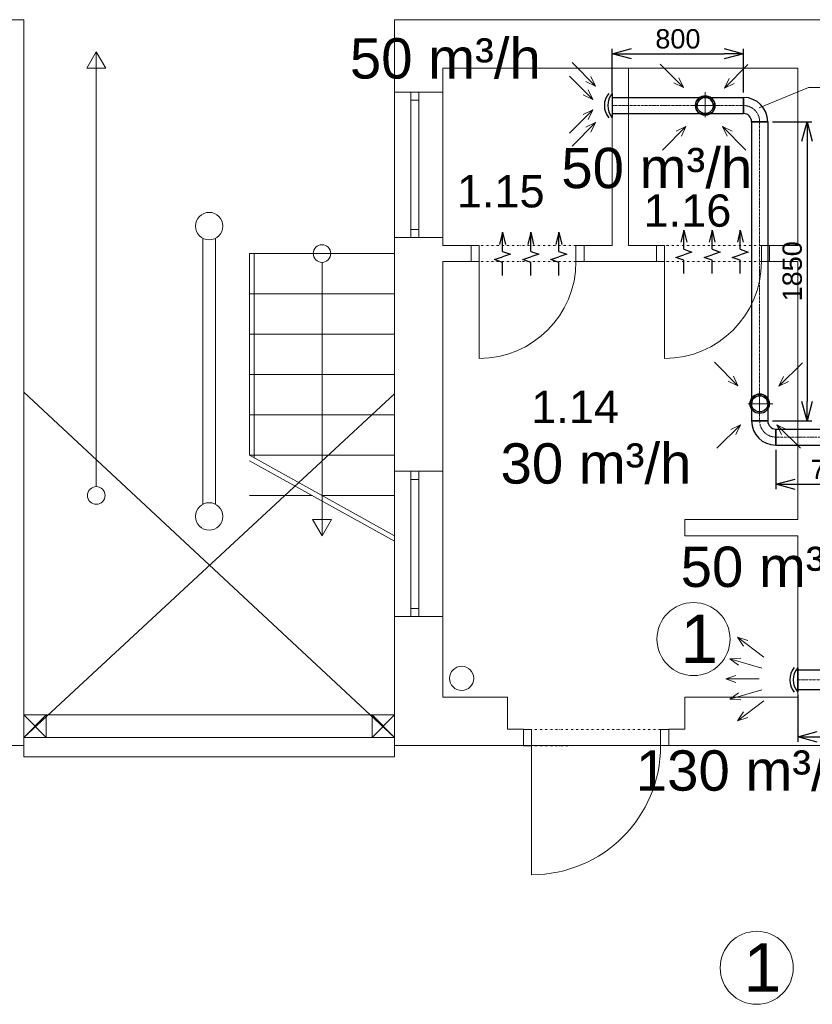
# Model space of a CAD drawing. Header units: millimetres. Extents: x 918337 to 1269480, y -257156 to -67477.
# Tile 11 of 114: x 989989 to 994905, y -135446 to -129341. Entities that reach past the tile are written whole.
import ezdxf

# ---------------------------------------------------------------- set-up
doc = ezdxf.new("R2010")
doc.units = ezdxf.units.MM
for name, pattern in [('ACAD_ISO10W100', [18.5, 12, -3, 0.5, -3]), ('DASHED', [0.75, 0.5, -0.25]), ('DĚLICÍ2', [15.875, 6.35, -3.175, 0, -3.175, 0, -3.175])]:
    doc.linetypes.add(name, pattern=pattern)
doc.layers.get('0').update_dxf_attribs({"color": 8, "lineweight": 9})
for name, color, linetype, lineweight in [('1VZT - LEGENDY', 7, 'Continuous', 13), ('1VZT-POTRUBI', 4, 'Continuous', 30), ('1VZT-ČERCHOVANÁ', 7, 'ACAD_ISO10W100', 9), ('LEGENDY', 7, 'Continuous', 9), ('St_plocha_místnosti', 3, 'Continuous', 18)]:
    doc.layers.add(name, color=color, linetype=linetype, lineweight=lineweight)
doc.layers.add('1VZT-vytápění', color=1, linetype='Continuous')
doc.layers.add('_HROMOSVOD', color=251, linetype='Continuous')
doc.styles.add('Andy', font='arial.ttf')
doc.styles.get("Standard").update_dxf_attribs({"font": 'arial.ttf'})
doc.dimstyles.new('ISO-25', dxfattribs={"dimtxt": 2.5, "dimasz": 2.5, "dimexe": 1.25, "dimexo": 0.625, "dimtad": 1, "dimtxsty": 'Standard', "dimcen": 2.5, "dimadec": 0, "dimazin": 0, "dimtfac": 1, "dimtmove": 0, "dimatfit": 3, "dimfxl": 1, "dimarcsym": 0})

# ---------------------------------------------------------------- blocks, each defined once
blk = doc.blocks.new('asaas')
at = {"layer": '1VZT-POTRUBI', "ltscale": 0.1}
blk.add_line((1122601.9, -249372.7), (1122751.9, -249372.7), dxfattribs=at)
for centre in [(1122676.9, -249282.6), (1122676.9, -249303.9)]:
    blk.add_arc(centre, 117.7, 229.91606, 310.08394, dxfattribs=at)
blk = doc.blocks.new('sdcwdweedwed')
at = {"layer": '1VZT - LEGENDY', "ltscale": 0.5}
for p, q in [((1122410.5, -249621.8), (1122555.8, -249476.5)), ((1122494.2, -249638.4), (1122639.5, -249493.2)), ((1122555.8, -249476.5), (1122495.9, -249505.1)), ((1122555.8, -249476.5), (1122527.2, -249536.5)), ((1122639.5, -249493.2), (1122579.6, -249521.8)), ((1122639.5, -249493.2), (1122610.9, -249553.1)), ((1122848.5, -249637.7), (1122703.2, -249492.4)), ((1122703.2, -249492.4), (1122731.8, -249552.4)), ((1122703.2, -249492.4), (1122763.1, -249521.1)), ((1122928, -249621.8), (1122782.8, -249476.5)), ((1122782.8, -249476.5), (1122811.4, -249536.5)), ((1122782.8, -249476.5), (1122842.7, -249505.1))]:
    blk.add_line(p, q, dxfattribs=at)
blk = doc.blocks.new('wedwdwedw')
at = {"layer": '1VZT - LEGENDY'}
blk.add_blockref('sdcwdweedwed', (0, 0), dxfattribs=at)
at = {"layer": '1VZT-POTRUBI'}
blk.add_blockref('asaas', (0, 0), dxfattribs=at)
blk = doc.blocks.new('DSDDSF')
at = {"linetype": 'DASHED', "ltscale": 0.5}
for q in [(-140516.8, 238348), (-140590.9, 238265.9), (-140516.8, 238191.8), (-140434.7, 238265.9)]:
    blk.add_line((-140516.8, 238265.9), q, dxfattribs=at)
at = {"layer": '1VZT - LEGENDY', "ltscale": 0.5}
for p, q in [((-140796.7, 238522.9), (-140651.4, 238377.7)), ((-140251.8, 238520), (-140397.1, 238374.7)), ((-140651.4, 238377.7), (-140711.3, 238406.3)), ((-140651.4, 238377.7), (-140680, 238437.6)), ((-140397.1, 238374.7), (-140368.5, 238434.6)), ((-140397.1, 238374.7), (-140337.2, 238403.3)), ((-140781.5, 237990.2), (-140636.2, 238135.5)), ((-140636.2, 238135.5), (-140696.2, 238106.9)), ((-140636.2, 238135.5), (-140664.8, 238075.6)), ((-140264, 237990.2), (-140409.3, 238135.5)), ((-140409.3, 238135.5), (-140380.7, 238075.6)), ((-140409.3, 238135.5), (-140349.4, 238106.9))]:
    blk.add_line(p, q, dxfattribs=at)
at = {"layer": '1VZT-POTRUBI', "ltscale": 0.5}
for radius in [60, 50]:
    blk.add_circle((-140516.8, 238265.9), radius, dxfattribs=at)
at = {"layer": '1VZT-POTRUBI'}
for radius, start, end in [(60, 326.44269, 213.55731), (50, 0, 180)]:
    blk.add_arc((-140516.8, 238265.9), radius, start, end, dxfattribs=at)
blk = doc.blocks.new('rhbfdgb')
at = {"layer": '1VZT - LEGENDY', "ltscale": 0.5}
for p, q in [((-359271.4, 269162.5), (-359107.5, 269286.5)), ((-359107.5, 269286.5), (-359170.8, 269266.4)), ((-359107.5, 269286.5), (-359144.1, 269231)), ((-359257.5, 269094.8), (-359060.6, 269153.5)), ((-359060.6, 269153.5), (-359126.9, 269156.8)), ((-359060.6, 269153.5), (-359114.2, 269114.4)), ((-359035.2, 269027.5), (-359097.8, 269049.7)), ((-359240.7, 269027.5), (-359035.2, 269027.5)), ((-359035.2, 269027.5), (-359097.8, 269005.4)), ((-359257.5, 268961.2), (-359060.6, 268902.5)), ((-359060.6, 268902.5), (-359114.2, 268941.6)), ((-359271.4, 268893.5), (-359107.5, 268769.6)), ((-359060.6, 268902.5), (-359126.9, 268899.2)), ((-359107.5, 268769.6), (-359144.1, 268825)), ((-359107.5, 268769.6), (-359170.8, 268789.6))]:
    blk.add_line(p, q, dxfattribs=at)
blk = doc.blocks.new('fegevdfvdfv')
at = {"layer": '1VZT-vytápění'}
for p, q in [((-286977.9, 271465.6), (-286995.9, 271389.6)), ((-286977.9, 271465.6), (-286959.9, 271389.6)), ((-286977.9, 271346.2), (-286977.9, 271465.6)), ((-286803, 271465.6), (-286821, 271389.6)), ((-286803, 271465.6), (-286785, 271389.6)), ((-286803, 271346.2), (-286803, 271465.6)), ((-286628.1, 271465.6), (-286646.1, 271389.6)), ((-286628.1, 271465.6), (-286610, 271389.6)), ((-286628.1, 271346.2), (-286628.1, 271465.6)), ((-287027.6, 271295.1), (-286977.9, 271312.2)), ((-286977.9, 271346.2), (-286928.2, 271329.2)), ((-286928.2, 271329.2), (-286977.9, 271312.2)), ((-286852.7, 271295.1), (-286803, 271312.2)), ((-286803, 271346.2), (-286753.3, 271329.2)), ((-286753.3, 271329.2), (-286803, 271312.2)), ((-286677.7, 271295.1), (-286628.1, 271312.2)), ((-286628.1, 271346.2), (-286578.4, 271329.2)), ((-286578.4, 271329.2), (-286628.1, 271312.2)), ((-286977.9, 271278.1), (-287027.6, 271295.1)), ((-286977.9, 271195.6), (-286977.9, 271278.1)), ((-286803, 271278.1), (-286852.7, 271295.1)), ((-286803, 271195.6), (-286803, 271278.1)), ((-286628.1, 271278.1), (-286677.7, 271295.1)), ((-286628.1, 271195.6), (-286628.1, 271278.1))]:
    blk.add_line(p, q, dxfattribs=at)
blk = doc.blocks.new('_Open30')
at = {"color": 0, "linetype": 'ByBlock', "lineweight": -2}
for p, q in [((-1, 0.268), (0, 0)), ((0, 0), (-1, -0.268)), ((0, 0), (-1, 0))]:
    blk.add_line(p, q, dxfattribs=at)
blk = doc.blocks.new('*D794')
at = {"layer": '1VZT - LEGENDY', "color": 0, "lineweight": -2, "ltscale": 0.1, "transparency": 16777216}
for p, q in [((994658.5, -129973.2), (994902.4, -129973.2)), ((994872.4, -130093.2), (994872.4, -131708.8)), ((994658.5, -131828.8), (994902.4, -131828.8))]:
    blk.add_line(p, q, dxfattribs=at)
at = {"layer": 'Defpoints', "color": 0, "ltscale": 0.1, "transparency": 16777216}
for p in [(994628.5, -129973.2), (994628.5, -131828.8), (994872.4, -131828.8)]:
    blk.add_point(p, dxfattribs=at)
at = {"layer": '1VZT - LEGENDY', "color": 0, "lineweight": -2, "ltscale": 0.1, "transparency": 16777216, "xscale": 120, "yscale": 120, "zscale": 120}
for p, rotation in [((994872.4, -129973.2), 90), ((994872.4, -131828.8), 270)]:
    blk.add_blockref('_Open30', p, dxfattribs=dict(at, rotation=rotation))
at = {"layer": '1VZT - LEGENDY', "color": 0, "ltscale": 0.1, "transparency": 16777216, "insert": (994781.1, -130901), "char_height": 120, "attachment_point": 5, "rotation": 90}
blk.add_mtext('1850', dxfattribs=at)
blk = doc.blocks.new('*D795')
at = {"layer": '1VZT - LEGENDY', "color": 0, "lineweight": -2, "ltscale": 0.1, "transparency": 16777216}
for p, q in [((993664.3, -129793.2), (993664.3, -129521.6)), ((994478.5, -129793.2), (994478.5, -129521.6)), ((993784.3, -129551.6), (994358.5, -129551.6))]:
    blk.add_line(p, q, dxfattribs=at)
at = {"layer": 'Defpoints', "color": 0, "ltscale": 0.1, "transparency": 16777216}
for p in [(994478.5, -129551.6), (993664.3, -129823.2), (994478.5, -129823.2)]:
    blk.add_point(p, dxfattribs=at)
at = {"layer": '1VZT - LEGENDY', "color": 0, "lineweight": -2, "ltscale": 0.1, "transparency": 16777216, "xscale": 120, "yscale": 120, "zscale": 120, "rotation": 180}
blk.add_blockref('_Open30', (993664.3, -129551.6), dxfattribs=at)
at = {"layer": '1VZT - LEGENDY', "color": 0, "lineweight": -2, "ltscale": 0.1, "transparency": 16777216, "xscale": 120, "yscale": 120, "zscale": 120}
blk.add_blockref('_Open30', (994478.5, -129551.6), dxfattribs=at)
at = {"layer": '1VZT - LEGENDY', "color": 0, "ltscale": 0.1, "transparency": 16777216, "insert": (994071.4, -129460.3), "char_height": 120, "attachment_point": 5}
blk.add_mtext('800', dxfattribs=at)
blk = doc.blocks.new('*D796')
at = {"layer": '1VZT - LEGENDY', "color": 0, "lineweight": -2, "ltscale": 0.1, "transparency": 16777216}
for p, q in [((994678.5, -132008.8), (994678.5, -132251.4)), ((995391, -132008.8), (995391, -132251.4)), ((994798.5, -132221.4), (995271, -132221.4))]:
    blk.add_line(p, q, dxfattribs=at)
at = {"layer": 'Defpoints', "color": 0, "ltscale": 0.1, "transparency": 16777216}
for p in [(994678.5, -131978.8), (995391, -131978.8), (995391, -132221.4)]:
    blk.add_point(p, dxfattribs=at)
at = {"layer": '1VZT - LEGENDY', "color": 0, "lineweight": -2, "ltscale": 0.1, "transparency": 16777216, "xscale": 120, "yscale": 120, "zscale": 120, "rotation": 180}
blk.add_blockref('_Open30', (994678.5, -132221.4), dxfattribs=at)
at = {"layer": '1VZT - LEGENDY', "color": 0, "lineweight": -2, "ltscale": 0.1, "transparency": 16777216, "xscale": 120, "yscale": 120, "zscale": 120}
blk.add_blockref('_Open30', (995391, -132221.4), dxfattribs=at)
at = {"layer": '1VZT - LEGENDY', "color": 0, "ltscale": 0.1, "transparency": 16777216, "insert": (995034.7, -132130.1), "char_height": 120, "attachment_point": 5}
blk.add_mtext('700', dxfattribs=at)
blk = doc.blocks.new('*D809')
at = {"layer": '1VZT - LEGENDY', "color": 0, "lineweight": -2, "ltscale": 0.1, "transparency": 16777216}
for p, q in [((994814.3, -133526.3), (994814.3, -133817.5)), ((996760.4, -133526.3), (996760.4, -133817.5)), ((994934.3, -133787.5), (996640.4, -133787.5))]:
    blk.add_line(p, q, dxfattribs=at)
at = {"layer": 'Defpoints', "color": 0, "ltscale": 0.1, "transparency": 16777216}
for p in [(994814.3, -133496.3), (996760.4, -133496.3), (996760.4, -133787.5)]:
    blk.add_point(p, dxfattribs=at)
at = {"layer": '1VZT - LEGENDY', "color": 0, "lineweight": -2, "ltscale": 0.1, "transparency": 16777216, "xscale": 120, "yscale": 120, "zscale": 120, "rotation": 180}
blk.add_blockref('_Open30', (994814.3, -133787.5), dxfattribs=at)
at = {"layer": '1VZT - LEGENDY', "color": 0, "lineweight": -2, "ltscale": 0.1, "transparency": 16777216, "xscale": 120, "yscale": 120, "zscale": 120}
blk.add_blockref('_Open30', (996760.4, -133787.5), dxfattribs=at)
at = {"layer": '1VZT - LEGENDY', "color": 0, "ltscale": 0.1, "transparency": 16777216, "insert": (995787.3, -133696.2), "char_height": 120, "attachment_point": 5}
blk.add_mtext('1950', dxfattribs=at)
blk = doc.blocks.new('EDWED')
at = {"color": 8}
for p, q in [((940727.1, -224250.1), (939527.1, -224250.1)), ((940727.1, -228750.1), (940727.1, -224250.1)), ((943027.1, -224700.1), (943027.1, -225600.1)), ((943327.1, -224700.1), (943327.1, -225600.1)), ((943027.1, -227284.4), (943027.1, -225500.1)), ((943027.1, -225700.1), (942127.1, -225700.1)), ((942127.1, -226950.1), (942127.1, -225700.1)), ((942157.1, -226966.8), (942157.1, -225700.1)), ((943027.1, -225950.1), (942127.1, -225950.1)), ((943027.1, -226200.1), (942127.1, -226200.1)), ((943027.1, -226450.1), (942127.1, -226450.1)), ((943027.1, -226700.1), (942127.1, -226700.1)), ((942127.1, -226950.1), (943027.1, -227450.1)), ((943027.1, -226950.1), (942127.1, -226950.1)), ((942127.1, -226984.4), (943027.1, -227484.4)), ((943027.1, -227050.1), (943027.1, -227950.1)), ((943327.1, -227050.1), (943327.1, -227950.1)), ((942515.3, -227200.1), (942127.1, -227200.1)), ((943027.1, -227200.1), (942577.1, -227200.1)), ((940867.1, -228700.1), (940867.1, -228560.1)), ((940867.1, -228560.1), (942887.1, -228560.1)), ((942887.1, -228560.1), (942887.1, -228700.1)), ((919027.1, -228750.1), (940727.1, -228750.1)), ((919027.1, -228750.1), (940727.1, -228750.1)), ((940727.1, -228750.1), (940727.1, -228700.1)), ((940727.1, -228700.1), (940867.1, -228700.1)), ((943027.1, -228700.1), (940727.1, -228700.1)), ((940727.1, -228700.1), (940727.1, -228820.1)), ((942887.1, -228700.1), (943027.1, -228700.1)), ((943027.1, -228700.1), (943027.1, -228750.1)), ((943027.1, -228820.1), (943027.1, -228700.1)), ((943027.1, -228750.1), (954527.1, -228750.1)), ((940727.1, -228820.1), (943027.1, -228820.1))]:
    blk.add_line(p, q, dxfattribs=at)
at = {"color": 8, "ltscale": 2}
for p, q in [((947137.1, -224250.1), (943027.1, -224250.1)), ((943027.1, -224700.1), (943027.1, -224250.1)), ((941177.1, -224450.1), (941118.5, -224551.5)), ((941235.7, -224551.5), (941177.1, -224450.1)), ((941177.1, -227145.5), (941177.1, -224450.1)), ((941118.5, -224551.5), (941235.7, -224551.5)), ((945527.1, -224550.1), (943327.1, -224550.1)), ((944377.1, -224550.1), (943327.1, -224550.1)), ((943327.1, -224700.1), (943327.1, -224550.1)), ((944377.1, -225650.1), (944377.1, -224550.1)), ((944477.1, -225650.1), (944477.1, -224550.1)), ((945527.1, -224550.1), (944477.1, -224550.1)), ((945527.1, -225650.1), (945527.1, -224550.1)), ((943027.1, -224700.1), (943327.1, -224700.1)), ((943027.1, -225600.1), (943327.1, -225600.1)), ((943027.1, -227050.1), (943027.1, -225600.1)), ((943327.1, -225650.1), (943327.1, -225600.1)), ((943502.1, -225650.1), (943327.1, -225650.1)), ((943502.1, -225650.1), (943502.1, -225750.1)), ((944202.1, -225650.1), (944202.1, -225750.1)), ((944377.1, -225650.1), (944202.1, -225650.1)), ((944652.1, -225650.1), (944477.1, -225650.1)), ((944652.1, -225650.1), (944652.1, -225750.1)), ((945352.1, -225650.1), (945352.1, -225750.1)), ((945527.1, -225650.1), (945352.1, -225650.1)), ((942577.1, -225754.7), (942577.1, -227450.1)), ((943502.1, -225750.1), (943327.1, -225750.1)), ((943327.1, -227050.1), (943327.1, -225750.1)), ((944652.1, -225750.1), (944202.1, -225750.1)), ((945527.1, -225750.1), (945352.1, -225750.1)), ((945527.1, -227350.1), (945527.1, -225750.1)), ((943027.1, -228700.1), (940727.1, -226560.1)), ((940727.1, -228700.1), (943027.1, -226570.1)), ((943027.1, -227050.1), (943327.1, -227050.1)), ((942577.1, -227450.1), (942518.5, -227348.7)), ((942518.5, -227348.7), (942635.7, -227348.7)), ((942635.7, -227348.7), (942577.1, -227450.1)), ((944827.1, -227450.1), (944827.1, -227350.1)), ((945527.1, -227350.1), (944827.1, -227350.1)), ((945527.1, -227450.1), (944827.1, -227450.1)), ((945527.1, -228450.1), (945527.1, -227450.1)), ((943027.1, -227950.1), (943327.1, -227950.1)), ((943027.1, -228750.1), (943027.1, -227950.1)), ((943327.1, -228450.1), (943327.1, -227950.1)), ((943327.1, -228450.1), (943727.1, -228450.1)), ((943727.1, -228650.1), (943727.1, -228450.1)), ((945527.1, -228450.1), (944827.1, -228450.1)), ((944827.1, -228650.1), (944827.1, -228450.1)), ((943727.1, -228650.1), (943827.1, -228650.1)), ((943827.1, -228750.1), (943827.1, -228650.1)), ((944827.1, -228650.1), (944727.1, -228650.1)), ((944727.1, -228750.1), (944727.1, -228650.1)), ((943027.1, -228750.1), (943827.1, -228750.1)), ((943827.1, -228750.1), (943827.1, -228750.1)), ((943827.1, -228750.1), (943827.1, -228750.1)), ((944727.1, -228750.1), (946177.1, -228750.1))]:
    blk.add_line(p, q, dxfattribs=at)
at = {"color": 8, "lineweight": 18, "ltscale": 2}
for p, q in [((941837.1, -227254.8), (941837.1, -225604.8)), ((941917.1, -227254.8), (941917.1, -225604.8))]:
    blk.add_line(p, q, dxfattribs=at)
at = {"color": 8, "ltscale": 2}
for points in [[(943177.1, -225600.1), (943177.1, -224700.1), (943127.1, -224700.1), (943127.1, -225600.1)], [(943177.1, -224700.1), (943177.1, -224750.1), (943127.1, -224750.1), (943127.1, -224700.1)], [(943177.1, -225600.1), (943177.1, -225550.1), (943127.1, -225550.1), (943127.1, -225600.1)], [(943502.1, -225750.1), (943552.1, -225750.1), (943552.1, -225650.1), (943502.1, -225650.1)], [(944152.1, -225749.3), (944202.1, -225749.3), (944202.1, -225649.3), (944152.1, -225649.3)], [(944652.1, -225750.1), (944702.1, -225750.1), (944702.1, -225650.1), (944652.1, -225650.1)], [(945302.1, -225749.3), (945352.1, -225749.3), (945352.1, -225649.3), (945302.1, -225649.3)], [(943177.1, -227950.1), (943177.1, -227050.1), (943127.1, -227050.1), (943127.1, -227950.1)], [(943177.1, -227050.1), (943177.1, -227100.1), (943127.1, -227100.1), (943127.1, -227050.1)], [(943177.1, -227950.1), (943177.1, -227900.1), (943127.1, -227900.1), (943127.1, -227950.1)], [(940727.1, -228700.1), (940867.1, -228700.1), (940867.1, -228560.1), (940727.1, -228560.1)], [(942887.1, -228700.1), (943027.1, -228700.1), (943027.1, -228560.1), (942887.1, -228560.1)], [(943827.1, -228751.7), (943877.1, -228751.7), (943877.1, -228651.7), (943827.1, -228651.7)], [(944677.1, -228750.9), (944727.1, -228750.9), (944727.1, -228650.9), (944677.1, -228650.9)]]:
    blk.add_lwpolyline(points, close=True, dxfattribs=at)
at = {"color": 8, "linetype": 'DĚLICÍ2', "ltscale": 2}
for points in [[(944152.1, -225649.3), (943552.1, -225650.1)], [(945302.1, -225649.3), (944702.1, -225650.1)], [(944152.1, -225749.3), (943552.1, -225750.1)], [(945302.1, -225749.3), (944702.1, -225750.1)], [(944677.1, -228650.9), (943877.1, -228651.7)], [(944677.1, -228750.9), (943877.1, -228751.7)]]:
    blk.add_lwpolyline(points, dxfattribs=at)
at = {"color": 8, "ltscale": 2}
for points in [[(943552.1, -225750.1), (943552.1, -226350.1)], [(944702.1, -225750.1), (944702.1, -226350.1)], [(940727.1, -228560.1), (940867.1, -228700.1)], [(940867.1, -228560.1), (940727.1, -228700.1)], [(942887.1, -228560.1), (943027.1, -228700.1)], [(943027.1, -228560.1), (942887.1, -228700.1)], [(943877.1, -228751.7), (943877.1, -229551.7)]]:
    blk.add_lwpolyline(points, dxfattribs=at)
for centre, radius in [((941877.1, -225529.8), 85), ((942577.1, -225700.1), 54.6), ((941177.1, -227200.1), 54.6), ((941877.1, -227329.8), 85), ((943442.8, -228334.3), 75)]:
    blk.add_circle(centre, radius, dxfattribs=at)
for centre, radius in [((943552.1, -225750.1), 600), ((944702.1, -225750.1), 600), ((943877.1, -228751.7), 800)]:
    blk.add_arc(centre, radius, 270, 0, dxfattribs=at)

msp = doc.modelspace()

# ---------------------------------------------------------------- linework, layer by layer
at = {"layer": '1VZT - LEGENDY', "ltscale": 0.1}
for q in [(994574.6, -129888.3), (995985.9, -129760.4)]:
    msp.add_line((994882, -129760.4), q, dxfattribs=at)
for centre in [(994168.2, -133181.1), (994560.1, -135219.4)]:
    msp.add_circle(centre, 226.5, dxfattribs=at)
at = {"layer": '1VZT-POTRUBI', "ltscale": 0.1}
for p, q in [((993664.3, -129823.2), (993664.3, -129923.2)), ((993664.3, -129823.2), (994478.5, -129823.2)), ((994478.5, -129923.2), (994478.5, -129823.2)), ((994478.5, -129823.2), (994478.5, -129923.2)), ((993664.3, -129923.2), (994478.5, -129923.2)), ((994528.5, -129973.2), (994628.5, -129973.2)), ((994628.5, -129973.2), (994528.5, -129973.2)), ((994528.5, -129973.2), (994528.5, -131828.8)), ((994628.5, -129973.2), (994628.5, -131828.8)), ((994628.5, -131828.8), (994528.5, -131828.8)), ((994528.5, -131828.8), (994628.5, -131828.8)), ((994678.5, -131878.8), (994678.5, -131978.8)), ((994678.5, -131978.8), (994678.5, -131878.8)), ((994678.5, -131878.8), (995391, -131878.8)), ((994678.5, -131978.8), (995391, -131978.8))]:
    msp.add_line(p, q, dxfattribs=at)
at = {"layer": '1VZT-POTRUBI', "color": 6, "ltscale": 0.1}
for p, q in [((994814.3, -133358.8), (994814.3, -133508.8)), ((994814.3, -133496.3), (994814.3, -133371.3)), ((994814.3, -133371.3), (1004089.4, -133371.3)), ((994814.3, -133483.8), (994814.3, -133383.8)), ((1004089.4, -133496.3), (994814.3, -133496.3))]:
    msp.add_line(p, q, dxfattribs=at)
at = {"layer": '1VZT-POTRUBI', "ltscale": 0.1}
for centre, radius, start, end in [((994478.5, -129973.2), 150, 0, 90), ((994478.5, -129973.2), 50, 0, 90), ((994678.5, -131828.8), 150, 180, 270), ((994678.5, -131828.8), 50, 180, 270)]:
    msp.add_arc(centre, radius, start, end, dxfattribs=at)
at = {"layer": '1VZT-POTRUBI', "color": 6, "ltscale": 0.1}
for centre in [(994883.1, -133433.8), (994904.3, -133433.8)]:
    msp.add_arc(centre, 117.7, 139.91606, 220.08394, dxfattribs=at)
at = {"layer": '1VZT-ČERCHOVANÁ', "color": 7, "ltscale": 0.1}
for p, q in [((994478.5, -129873.2), (993664.3, -129873.2)), ((994578.5, -131828.8), (994578.5, -129973.2)), ((1003256, -131928.8), (994678.5, -131928.8)), ((1004089.4, -133433.8), (994814.3, -133433.8))]:
    msp.add_line(p, q, dxfattribs=at)
for centre, start, end in [((994478.5, -129973.2), 0, 90), ((994678.5, -131828.8), 180, 270)]:
    msp.add_arc(centre, 100, start, end, dxfattribs=at)

# ---------------------------------------------------------------- block references
msp.add_blockref('EDWED', (49287.2, 94909.3))
at = {"layer": '1VZT - LEGENDY'}
for p in [(1134757.6, -368139.1), (1135095.3, -369988.2)]:
    msp.add_blockref('DSDDSF', p, dxfattribs=at)
at = {"layer": '1VZT-POTRUBI', "rotation": 270}
msp.add_blockref('wedwdwedw', (1243037, 992803.7), dxfattribs=at)
at = {"layer": '1VZT-POTRUBI'}
for p in [(1281086.4, -402110.7), (1279961.4, -402123.5)]:
    msp.add_blockref('fegevdfvdfv', p, dxfattribs=at)
at = {"layer": '_HROMOSVOD', "rotation": 180}
msp.add_blockref('rhbfdgb', (635333.8, 135599.3), dxfattribs=at)

# ---------------------------------------------------------------- texts
at = {"layer": 'LEGENDY', "lineweight": 5, "attachment_point": 1}
for s, insert, char_height in [('50 m³/h', (992037.3, -129455.8), 250), ('50 m³/h', (993348.5, -130135.4), 250), ('30 m³/h', (992971.4, -131967.3), 250), ('50 m³/h', (994088.7, -132608.1), 250), ('1', (994086.8, -133029.5), 300), ('130 m³/h', (993810.5, -133871.2), 250), ('1', (994478.7, -135067.8), 300)]:
    msp.add_mtext_dynamic_manual_height_columns(s, width=1517.357, gutter_width=12.5, heights=[0], dxfattribs=dict(at, insert=insert, char_height=char_height))
at = {"layer": 'St_plocha_místnosti', "ltscale": 2, "style": 'Andy'}
for s, p in [('1.15', (992700.8, -130504.7)), ('1.16', (993858.9, -130624.5)), ('1.14', (993162.2, -131841.6))]:
    msp.add_text(s, height=200, dxfattribs=at).set_placement(p)

# ---------------------------------------------------------------- dimensions: what is measured, and where the dimension line sits
at = {"layer": '1VZT - LEGENDY', "ltscale": 0.1}
for base, p1, p2, picture, middle in [((994478.5, -129551.6), (993664.3, -129823.2), (994478.5, -129823.2), '*D795', (994071.4, -129460.3)), ((995390.9695, -132221.3929), (994678.5047, -131978.8069), (995390.9695, -131978.8069), '*D796', (995034.7371, -132130.1242)), ((996760.4, -133787.5), (994814.3, -133496.3), (996760.4, -133496.3), '*D809', (995787.3, -133696.2))]:
    dim = msp.add_linear_dim(base=base, p1=p1, p2=p2, dimstyle='ISO-25', override={"dimtxt": 120, "dimasz": 120, "dimexe": 30, "dimexo": 30, "dimgap": 30, "dimdec": 0, "dimrnd": 50, "dimblk": 'Open30', "dimtdec": 0, "dimldrblk": 'Open30', "dimfxl": 10}, dxfattribs=at)
    dim.commit()
    dim.dimension.update_dxf_attribs({"geometry": picture, "text_midpoint": middle})
dim = msp.add_linear_dim(base=(994872.4, -131828.8), p1=(994628.5, -129973.2), p2=(994628.5, -131828.8), angle=90, dimstyle='ISO-25', override={"dimtxt": 120, "dimasz": 120, "dimexe": 30, "dimexo": 30, "dimgap": 30, "dimdec": 0, "dimrnd": 50, "dimblk": 'Open30', "dimtdec": 0, "dimldrblk": 'Open30', "dimfxl": 10}, dxfattribs=at)
dim.commit()
dim.dimension.update_dxf_attribs({"geometry": '*D794', "text_midpoint": (994781.1, -130901)})

doc.saveas('drawing.dxf')
